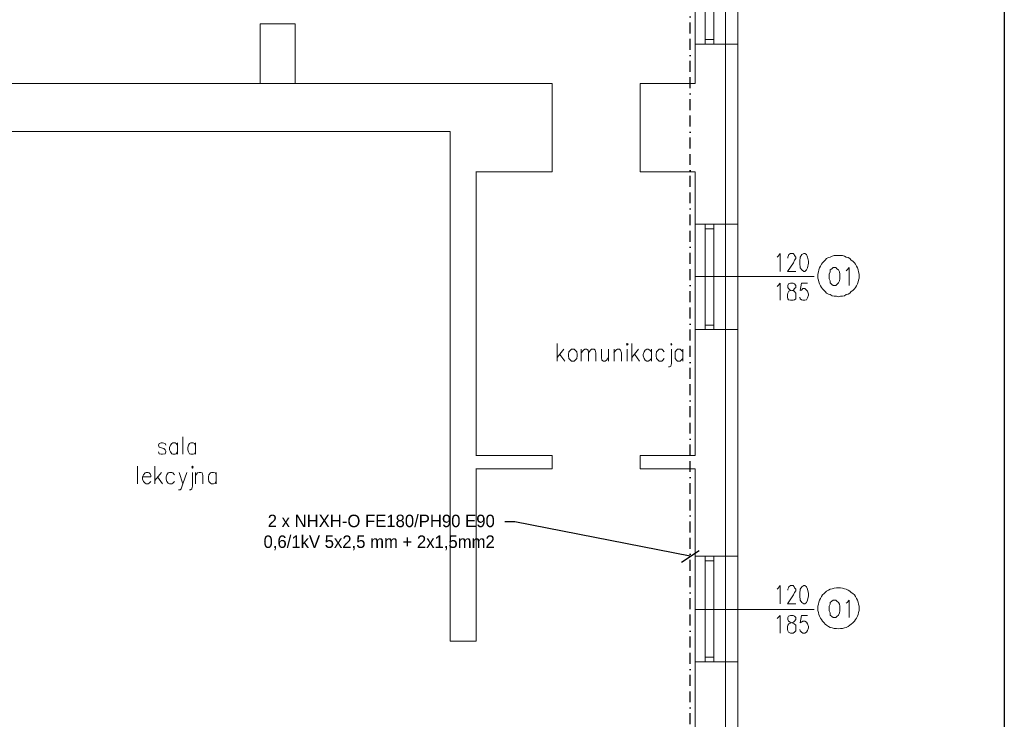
# Model space of a CAD drawing. Header units: centimetres. Extents: x -16053 to 7031, y -7778 to 254.
# Tile 115 of 256: x -11520 to -10395, y -1776 to -977. Entities that reach past the tile are written whole.
import ezdxf
from ezdxf import colors
from ezdxf.entities.mleader import LeaderData, LeaderLine
from ezdxf.math import Vec2, Vec3

# ---------------------------------------------------------------- set-up
doc = ezdxf.new("R2010")
doc.units = ezdxf.units.CM
doc.header["$MEASUREMENT"] = 0
doc.linetypes.add('BORDER', pattern=[1.75, 0.5, -0.25, 0.5, -0.25, 0, -0.25])
doc.layers.get('0').update_dxf_attribs({"linetype": 'CONTINUOUS'})
for name, color, linetype in [('ELEKTRYKA', 1, 'CONTINUOUS'), ('OPISY ELEKTRYCZNE', 120, 'CONTINUOUS'), ('POŁĄCZENIA', 5, 'CONTINUOUS')]:
    doc.layers.add(name, color=color, linetype=linetype)
doc.layers.add('konstrukcja', color=250, linetype='CONTINUOUS', lineweight=15)
doc.layers.add('T - opisy', color=250, linetype='CONTINUOUS', lineweight=13)

# ---------------------------------------------------------------- blocks, each defined once
blk = doc.blocks.new('_Oblique')
at = {"color": 0, "linetype": 'ByBlock', "lineweight": -2}
blk.add_line((-0.5, -0.5), (0.5, 0.5), dxfattribs=at)

msp = doc.modelspace()

# ---------------------------------------------------------------- linework, layer by layer
at = {"layer": 'ELEKTRYKA', "linetype": 'BORDER', "ltscale": 25}
msp.add_lwpolyline([(-12609.485, -6225.329), (-12624.977, -6225.329), (-12624.977, -6132.845), (-12409.881, -6132.845), (-12409.881, -5233.161), (-10738.414, -5233.161), (-10738.414, -4712.838), (-10694.447, -4712.838), (-10704.657, -4706.783), (-10752.032, -4706.783), (-10752.032, -3061.598), (-10703.907, -2995.998), (-10753.459, -2896.809), (-10753.459, -777.342), (-12488.499, -777.342), (-12488.499, -593.274), (-12615.893, -593.274), (-12615.893, -571.816)], dxfattribs=at)
at = {"layer": 'konstrukcja', "linetype": 'Continuous'}
for points in [[(-15638.641, -564.503), (-12486.132, -564.503), (-12486.132, -63.402), (-12486.132, -49.278), (-10713.023, -49.278), (-10698.899, -49.278), (-10698.899, -2695.694), (-10698.899, -2681.571), (-10462.328, -2681.571), (-10448.205, -2681.571), (-10448.205, -2749.835), (-10448.205, -2763.958), (-10462.328, -2763.958), (-10481.16, -2763.958), (-10481.16, -2855.762), (-10462.328, -2855.762), (-10448.205, -2855.762), (-10448.205, -2930.5), (-10448.205, -2944.623), (-10698.899, -2944.623), (-10698.899, -4582.965)], [(-10747.744, -884.338), (-10747.744, -1004.977)], [(-10713.023, -884.338), (-10713.023, -1004.977)], [(-10726.558, -999.681), (-10726.558, -889.634), (-10736.562, -889.634), (-10736.562, -999.681), (-10726.558, -999.681)], [(-11244.751, -981.702), (-11204.751, -981.702)], [(-10726.558, -999.681), (-10736.562, -999.681), (-10736.562, -1004.977), (-10726.558, -1004.977), (-10726.558, -999.681)], [(-10747.744, -1004.977), (-10747.744, -1049.702)], [(-10747.744, -1004.977), (-10713.023, -1004.977)], [(-10713.023, -1004.977), (-10713.023, -1210.358)], [(-10713.023, -1004.977), (-10698.899, -1004.977)], [(-11628.705, -1049.702), (-10961.368, -1049.702)], [(-10961.368, -1150.855), (-10911.347, -1150.855), (-10911.347, -1049.702), (-10961.368, -1049.702)], [(-10747.744, -1049.702), (-10810.716, -1049.702), (-10810.716, -1150.855), (-10747.744, -1150.855)], [(-11628.705, -1104.431), (-11027.867, -1104.431)], [(-11628.705, -1104.431), (-11027.867, -1104.431)], [(-11027.867, -1687.031), (-11027.867, -1104.431), (-11027.867, -1259.791)], [(-10998.442, -1150.855), (-10961.368, -1150.855)], [(-10997.854, -1474.588), (-10997.854, -1150.855), (-10997.854, -1259.791)], [(-10747.744, -1150.855), (-10747.744, -1210.358)], [(-10747.744, -1210.358), (-10747.744, -1330.998)], [(-10747.744, -1210.358), (-10713.023, -1210.358)], [(-10726.558, -1210.358), (-10736.562, -1210.358), (-10736.562, -1215.655), (-10726.558, -1215.655), (-10726.558, -1210.358)], [(-10713.023, -1210.358), (-10713.023, -1330.998)], [(-10713.023, -1210.358), (-10698.899, -1210.358)], [(-10726.558, -1325.702), (-10726.558, -1215.655), (-10736.562, -1215.655), (-10736.562, -1325.702), (-10726.558, -1325.702)], [(-10654.174, -1248.022), (-10652.997, -1246.845), (-10650.644, -1243.902), (-10650.644, -1264.499)], [(-10641.816, -1249.198), (-10641.816, -1248.022), (-10641.228, -1246.256), (-10640.639, -1245.079), (-10638.874, -1243.902), (-10635.931, -1243.902), (-10634.754, -1245.079), (-10634.166, -1246.256), (-10632.989, -1248.022), (-10632.989, -1249.787), (-10634.166, -1251.552), (-10635.343, -1254.495), (-10642.405, -1264.499), (-10632.989, -1264.499)], [(-10623.573, -1243.902), (-10625.927, -1245.079), (-10627.693, -1248.022), (-10628.281, -1252.729), (-10628.281, -1255.083), (-10627.693, -1260.38), (-10625.927, -1262.734), (-10623.573, -1264.499), (-10622.396, -1264.499), (-10620.631, -1262.734), (-10619.454, -1260.38), (-10618.277, -1255.083), (-10618.277, -1252.729), (-10619.454, -1248.022), (-10620.631, -1245.079), (-10622.396, -1243.902), (-10623.573, -1243.902)], [(-10584.145, -1246.256), (-10586.499, -1246.256), (-10588.853, -1246.256), (-10591.207, -1246.845), (-10593.56, -1248.022), (-10595.326, -1248.61), (-10597.68, -1249.787), (-10599.445, -1251.552), (-10600.622, -1252.729), (-10602.388, -1254.495), (-10603.565, -1256.26), (-10604.742, -1258.614), (-10605.919, -1260.38), (-10606.507, -1262.734), (-10607.096, -1265.088), (-10607.684, -1267.442), (-10607.684, -1269.795), (-10607.684, -1272.149), (-10607.096, -1274.503), (-10606.507, -1276.269), (-10605.919, -1278.623), (-10604.742, -1280.977), (-10603.565, -1282.742), (-10602.388, -1284.508), (-10600.622, -1286.273), (-10599.445, -1287.45), (-10597.68, -1289.215), (-10595.326, -1290.392), (-10593.56, -1290.981), (-10591.207, -1292.158), (-10588.853, -1292.746), (-10586.499, -1292.746), (-10584.145, -1293.335), (-10581.791, -1292.746), (-10579.437, -1292.746), (-10577.083, -1292.158), (-10575.317, -1290.981), (-10572.964, -1290.392), (-10571.198, -1289.215), (-10569.433, -1287.45), (-10567.667, -1286.273), (-10565.902, -1284.508), (-10564.725, -1282.742), (-10563.548, -1280.977), (-10562.371, -1278.623), (-10561.782, -1276.269), (-10561.194, -1274.503), (-10560.605, -1272.149), (-10560.605, -1269.795), (-10560.605, -1267.442), (-10561.194, -1265.088), (-10561.782, -1262.734), (-10562.371, -1260.38), (-10563.548, -1258.614), (-10564.725, -1256.26), (-10565.902, -1254.495), (-10567.667, -1252.729), (-10569.433, -1251.552), (-10571.198, -1249.787), (-10572.964, -1248.61), (-10575.317, -1248.022), (-10577.083, -1246.845), (-10579.437, -1246.256), (-10581.791, -1246.256), (-10584.145, -1246.256)], [(-10590.03, -1259.791), (-10591.795, -1261.557), (-10593.56, -1262.734), (-10593.56, -1265.088), (-10594.737, -1267.442), (-10594.737, -1272.738), (-10593.56, -1275.092), (-10593.56, -1277.446), (-10591.795, -1279.211), (-10590.03, -1280.388), (-10587.087, -1280.388), (-10585.91, -1279.211), (-10584.145, -1277.446), (-10582.968, -1275.092), (-10582.379, -1272.738), (-10582.379, -1267.442), (-10582.968, -1265.088), (-10584.145, -1262.734), (-10585.91, -1261.557), (-10587.087, -1259.791), (-10590.03, -1259.791)], [(-10575.317, -1263.911), (-10574.14, -1262.734), (-10571.787, -1259.791), (-10571.787, -1280.388)], [(-10611.804, -1270.384), (-10747.744, -1270.384)], [(-10654.174, -1281.565), (-10652.997, -1280.388), (-10650.644, -1278.034), (-10650.644, -1297.454)], [(-10638.874, -1278.034), (-10641.228, -1278.623), (-10641.816, -1280.388), (-10641.816, -1282.742), (-10641.228, -1283.919), (-10639.462, -1285.685), (-10637.108, -1286.273), (-10634.754, -1286.862), (-10632.989, -1289.215), (-10632.989, -1290.981), (-10632.989, -1293.923), (-10632.989, -1295.689), (-10634.166, -1296.866), (-10635.931, -1297.454), (-10638.874, -1297.454), (-10641.228, -1296.866), (-10641.816, -1295.689), (-10642.405, -1293.923), (-10642.405, -1290.981), (-10641.816, -1289.215), (-10640.639, -1286.862), (-10638.285, -1286.273), (-10635.343, -1285.685), (-10634.166, -1283.919), (-10632.989, -1282.742), (-10632.989, -1280.388), (-10634.166, -1278.623), (-10635.931, -1278.034), (-10638.874, -1278.034)], [(-10619.454, -1278.034), (-10626.516, -1278.034), (-10627.693, -1286.273), (-10626.516, -1285.685), (-10624.75, -1283.919), (-10622.396, -1283.919), (-10620.631, -1285.685), (-10619.454, -1286.862), (-10618.277, -1290.392), (-10618.277, -1291.569), (-10619.454, -1294.512), (-10620.631, -1296.866), (-10622.396, -1297.454), (-10624.75, -1297.454), (-10626.516, -1296.866), (-10627.693, -1295.689), (-10628.281, -1293.923)], [(-10726.558, -1325.702), (-10736.562, -1325.702), (-10736.562, -1330.998), (-10726.558, -1330.998), (-10726.558, -1325.702)], [(-10747.744, -1330.998), (-10747.744, -1474.588)], [(-10747.744, -1330.998), (-10713.023, -1330.998)], [(-10713.023, -1589.931), (-10713.023, -1330.998)], [(-10713.023, -1330.998), (-10698.899, -1330.998)], [(-10905.542, -1366.872), (-10905.542, -1346.863)], [(-10826.097, -1347.452), (-10825.508, -1348.629), (-10824.331, -1347.452), (-10825.508, -1346.863), (-10826.097, -1347.452)], [(-10820.212, -1366.872), (-10820.212, -1346.863)], [(-10775.487, -1347.452), (-10774.899, -1348.629), (-10774.31, -1347.452), (-10774.899, -1346.863), (-10775.487, -1347.452)], [(-10897.892, -1353.337), (-10905.542, -1362.753)], [(-10902.6, -1359.222), (-10896.715, -1366.872)], [(-10889.065, -1353.337), (-10890.242, -1354.514), (-10892.007, -1356.279), (-10892.596, -1359.222), (-10892.596, -1360.987), (-10892.007, -1363.93), (-10890.242, -1365.695), (-10889.065, -1366.872), (-10886.122, -1366.872), (-10884.945, -1365.695), (-10883.18, -1363.93), (-10882.591, -1360.987), (-10882.591, -1359.222), (-10883.18, -1356.279), (-10884.945, -1354.514), (-10886.122, -1353.337), (-10889.065, -1353.337)], [(-10877.884, -1366.872), (-10877.884, -1353.337)], [(-10877.884, -1357.456), (-10875.53, -1354.514), (-10873.764, -1353.337), (-10871.999, -1353.337), (-10870.233, -1354.514), (-10869.645, -1357.456), (-10869.645, -1366.872)], [(-10869.645, -1357.456), (-10867.291, -1354.514), (-10866.114, -1353.337), (-10863.171, -1353.337), (-10861.994, -1354.514), (-10861.406, -1357.456), (-10861.406, -1366.872)], [(-10854.933, -1353.337), (-10854.933, -1362.753), (-10854.344, -1365.695), (-10852.579, -1366.872), (-10850.813, -1366.872), (-10849.048, -1365.695), (-10846.694, -1362.753)], [(-10846.694, -1353.337), (-10846.694, -1366.872)], [(-10840.809, -1357.456), (-10838.455, -1354.514), (-10836.69, -1353.337), (-10834.336, -1353.337), (-10833.159, -1354.514), (-10831.982, -1357.456), (-10831.982, -1366.872)], [(-10840.22, -1366.872), (-10840.22, -1353.337)], [(-10825.508, -1353.337), (-10825.508, -1366.872)], [(-10812.562, -1353.337), (-10820.212, -1362.753)], [(-10816.681, -1359.222), (-10811.385, -1366.872)], [(-10797.85, -1356.279), (-10799.615, -1354.514), (-10801.38, -1353.337), (-10803.146, -1353.337), (-10804.911, -1354.514), (-10806.088, -1356.279), (-10807.265, -1359.222), (-10807.265, -1360.987), (-10806.088, -1363.93), (-10804.911, -1365.695), (-10803.146, -1366.872), (-10801.38, -1366.872), (-10799.615, -1365.695), (-10797.85, -1363.93)], [(-10797.85, -1353.337), (-10797.85, -1366.872)], [(-10783.137, -1356.279), (-10784.903, -1354.514), (-10786.08, -1353.337), (-10789.022, -1353.337), (-10790.199, -1354.514), (-10791.965, -1356.279), (-10792.553, -1359.222), (-10792.553, -1360.987), (-10791.965, -1363.93), (-10790.199, -1365.695), (-10789.022, -1366.872), (-10786.08, -1366.872), (-10784.903, -1365.695), (-10783.137, -1363.93)], [(-10774.899, -1353.337), (-10774.899, -1369.814), (-10775.487, -1372.757), (-10777.253, -1373.345), (-10778.43, -1373.345)], [(-10761.952, -1356.279), (-10763.717, -1354.514), (-10764.894, -1353.337), (-10767.837, -1353.337), (-10769.014, -1354.514), (-10770.779, -1356.279), (-10770.779, -1359.222), (-10770.779, -1360.987), (-10770.779, -1363.93), (-10769.014, -1365.695), (-10767.837, -1366.872), (-10764.894, -1366.872), (-10763.717, -1365.695), (-10761.952, -1363.93)], [(-10761.952, -1353.337), (-10761.952, -1366.872)], [(-11352.706, -1462.818), (-11353.294, -1461.053), (-11356.237, -1460.465), (-11358.002, -1460.465), (-11360.356, -1461.053), (-11360.945, -1462.818), (-11360.356, -1465.172), (-11359.179, -1465.761), (-11355.06, -1466.938), (-11353.294, -1468.115), (-11352.706, -1469.88), (-11352.706, -1470.469), (-11353.294, -1472.823), (-11356.237, -1473.411), (-11358.002, -1473.411), (-11360.356, -1472.823), (-11360.945, -1470.469)], [(-11339.171, -1462.818), (-11340.936, -1461.053), (-11342.113, -1460.465), (-11344.467, -1460.465), (-11345.644, -1461.053), (-11347.41, -1462.818), (-11348.587, -1465.761), (-11348.587, -1468.115), (-11347.41, -1470.469), (-11345.644, -1472.823), (-11344.467, -1473.411), (-11342.113, -1473.411), (-11340.936, -1472.823), (-11339.171, -1470.469)], [(-11339.171, -1460.465), (-11339.171, -1473.411)], [(-11333.286, -1473.411), (-11333.286, -1453.403)], [(-11318.574, -1462.818), (-11319.751, -1461.053), (-11321.516, -1460.465), (-11323.87, -1460.465), (-11325.636, -1461.053), (-11326.813, -1462.818), (-11327.401, -1465.761), (-11327.401, -1468.115), (-11326.813, -1470.469), (-11325.636, -1472.823), (-11323.87, -1473.411), (-11321.516, -1473.411), (-11319.751, -1472.823), (-11318.574, -1470.469)], [(-11318.574, -1460.465), (-11318.574, -1473.411)], [(-10998.442, -1474.588), (-10911.347, -1474.588)], [(-10911.347, -1474.588), (-10911.347, -1489.889)], [(-10810.716, -1474.588), (-10810.716, -1489.889)], [(-10810.716, -1474.588), (-10747.744, -1474.588)], [(-11385.073, -1506.955), (-11385.073, -1486.946)], [(-11379.188, -1499.305), (-11369.772, -1499.305), (-11369.772, -1497.539), (-11370.36, -1495.774), (-11371.537, -1494.597), (-11372.714, -1494.008), (-11375.068, -1494.008), (-11376.245, -1494.597), (-11378.011, -1496.951), (-11379.188, -1499.305), (-11379.188, -1501.658), (-11378.011, -1504.601), (-11376.245, -1506.366), (-11375.068, -1506.955), (-11372.714, -1506.955), (-11371.537, -1506.366), (-11369.772, -1504.601)], [(-11365.064, -1506.955), (-11365.064, -1486.946)], [(-11357.414, -1494.008), (-11365.064, -1503.424)], [(-11342.702, -1496.951), (-11344.467, -1494.597), (-11345.644, -1494.008), (-11348.587, -1494.008), (-11349.764, -1494.597), (-11351.529, -1496.951), (-11352.117, -1499.305), (-11352.117, -1501.658), (-11351.529, -1504.601), (-11349.764, -1506.366), (-11348.587, -1506.955), (-11345.644, -1506.955), (-11344.467, -1506.366), (-11342.702, -1504.601)], [(-11337.405, -1494.008), (-11333.286, -1506.955), (-11328.578, -1494.008)], [(-11322.105, -1494.008), (-11322.105, -1509.897), (-11322.693, -1512.84), (-11324.459, -1514.017), (-11325.636, -1514.017)], [(-11322.693, -1488.123), (-11322.105, -1489.3), (-11321.516, -1488.123), (-11322.105, -1486.946), (-11322.693, -1488.123)], [(-11318.574, -1506.955), (-11318.574, -1494.008)], [(-11318.574, -1497.539), (-11316.22, -1494.597), (-11314.454, -1494.008), (-11312.689, -1494.008), (-11310.924, -1494.597), (-11310.335, -1497.539), (-11310.335, -1506.955)], [(-11295.034, -1496.951), (-11296.211, -1494.597), (-11297.977, -1494.008), (-11300.331, -1494.008), (-11301.508, -1494.597), (-11303.273, -1496.951), (-11303.862, -1499.305), (-11303.862, -1501.658), (-11303.273, -1504.601), (-11301.508, -1506.366), (-11300.331, -1506.955), (-11297.977, -1506.955), (-11296.211, -1506.366), (-11295.034, -1504.601)], [(-11295.034, -1494.008), (-11295.034, -1506.955)], [(-10911.347, -1489.889), (-10998.442, -1489.889)], [(-10997.854, -1489.889), (-10997.854, -1687.031)], [(-10747.744, -1489.889), (-10810.716, -1489.889)], [(-10747.744, -1489.889), (-10747.744, -1589.931)], [(-11362.122, -1499.305), (-11356.237, -1506.955)], [(-11333.286, -1506.955), (-11335.051, -1512.84), (-11336.228, -1514.017), (-11337.994, -1514.017)], [(-10747.744, -1589.931), (-10747.744, -1710.571)], [(-10747.744, -1589.931), (-10713.023, -1589.931)], [(-10726.558, -1589.931), (-10736.562, -1589.931), (-10736.562, -1595.228), (-10726.558, -1595.228), (-10726.558, -1589.931)], [(-10726.558, -1705.274), (-10726.558, -1595.228), (-10736.562, -1595.228), (-10736.562, -1705.274), (-10726.558, -1705.274)], [(-10713.023, -1589.931), (-10713.023, -1710.571)], [(-10713.023, -1589.931), (-10698.899, -1589.931)], [(-10699.488, -1589.931), (-10698.899, -1589.931)], [(-10654.174, -1627.594), (-10652.997, -1626.417), (-10650.644, -1623.475), (-10650.644, -1644.072)], [(-10641.816, -1628.771), (-10641.816, -1627.594), (-10641.228, -1625.829), (-10640.639, -1624.652), (-10638.874, -1623.475), (-10635.931, -1623.475), (-10634.754, -1624.652), (-10634.166, -1625.829), (-10632.989, -1627.594), (-10632.989, -1629.36), (-10634.166, -1631.125), (-10635.343, -1634.068), (-10642.405, -1644.072), (-10632.989, -1644.072)], [(-10623.573, -1623.475), (-10625.927, -1624.652), (-10627.693, -1627.594), (-10628.281, -1632.302), (-10628.281, -1635.245), (-10627.693, -1639.952), (-10625.927, -1642.895), (-10623.573, -1644.072), (-10622.396, -1644.072), (-10620.631, -1642.895), (-10619.454, -1639.952), (-10618.277, -1635.245), (-10618.277, -1632.302), (-10619.454, -1627.594), (-10620.631, -1624.652), (-10622.396, -1623.475), (-10623.573, -1623.475)], [(-10584.145, -1625.829), (-10586.499, -1625.829), (-10588.853, -1626.417), (-10591.207, -1627.006), (-10593.56, -1627.594), (-10595.326, -1628.771), (-10597.68, -1629.948), (-10599.445, -1631.125), (-10600.622, -1632.302), (-10602.388, -1634.068), (-10603.565, -1635.833), (-10604.742, -1638.187), (-10605.919, -1639.952), (-10606.507, -1642.306), (-10607.096, -1644.66), (-10607.684, -1647.014), (-10607.684, -1649.368), (-10607.684, -1651.722), (-10607.096, -1654.076), (-10606.507, -1656.43), (-10605.919, -1658.195), (-10604.742, -1660.549), (-10603.565, -1662.315), (-10602.388, -1664.08), (-10600.622, -1665.846), (-10599.445, -1667.611), (-10597.68, -1668.788), (-10595.326, -1669.965), (-10593.56, -1671.142), (-10591.207, -1671.731), (-10588.853, -1672.319), (-10586.499, -1672.319), (-10584.145, -1672.908), (-10581.791, -1672.319), (-10579.437, -1672.319), (-10577.083, -1671.731), (-10575.317, -1671.142), (-10572.964, -1669.965), (-10571.198, -1668.788), (-10569.433, -1667.611), (-10567.667, -1665.846), (-10565.902, -1664.08), (-10564.725, -1662.315), (-10563.548, -1660.549), (-10562.371, -1658.195), (-10561.782, -1656.43), (-10561.194, -1654.076), (-10560.605, -1651.722), (-10560.605, -1649.368), (-10560.605, -1647.014), (-10561.194, -1644.66), (-10561.782, -1642.306), (-10562.371, -1639.952), (-10563.548, -1638.187), (-10564.725, -1635.833), (-10565.902, -1634.068), (-10567.667, -1632.302), (-10569.433, -1631.125), (-10571.198, -1629.948), (-10572.964, -1628.771), (-10575.317, -1627.594), (-10577.083, -1627.006), (-10579.437, -1626.417), (-10581.791, -1625.829), (-10584.145, -1625.829)], [(-10590.03, -1639.952), (-10591.795, -1641.129), (-10593.56, -1642.895), (-10593.56, -1644.66), (-10594.737, -1647.014), (-10594.737, -1652.311), (-10593.56, -1654.665), (-10593.56, -1657.018), (-10591.795, -1658.784), (-10590.03, -1659.961), (-10587.087, -1659.961), (-10585.91, -1658.784), (-10584.145, -1657.018), (-10582.968, -1654.665), (-10582.379, -1652.311), (-10582.379, -1647.014), (-10582.968, -1644.66), (-10584.145, -1642.895), (-10585.91, -1641.129), (-10587.087, -1639.952), (-10590.03, -1639.952)], [(-10575.317, -1643.483), (-10574.14, -1642.895), (-10571.787, -1639.952), (-10571.787, -1659.961)], [(-10611.804, -1650.545), (-10747.744, -1650.545)], [(-10654.174, -1661.138), (-10652.997, -1659.961), (-10650.644, -1657.607), (-10650.644, -1677.615)], [(-10638.874, -1657.607), (-10641.228, -1658.195), (-10641.816, -1659.961), (-10641.816, -1662.315), (-10641.228, -1664.08), (-10639.462, -1665.257), (-10637.108, -1665.846), (-10634.754, -1667.023), (-10632.989, -1668.788), (-10632.989, -1670.554), (-10632.989, -1673.496), (-10632.989, -1675.262), (-10634.166, -1676.438), (-10635.931, -1677.615), (-10638.874, -1677.615), (-10641.228, -1676.438), (-10641.816, -1675.262), (-10642.405, -1673.496), (-10642.405, -1670.554), (-10641.816, -1668.788), (-10640.639, -1667.023), (-10638.285, -1665.846), (-10635.343, -1665.257), (-10634.166, -1664.08), (-10632.989, -1662.315), (-10632.989, -1659.961), (-10634.166, -1658.195), (-10635.931, -1657.607), (-10638.874, -1657.607)], [(-10619.454, -1657.607), (-10626.516, -1657.607), (-10627.693, -1665.846), (-10626.516, -1665.257), (-10624.75, -1664.08), (-10622.396, -1664.08), (-10620.631, -1665.257), (-10619.454, -1667.023), (-10618.277, -1669.965), (-10618.277, -1671.731), (-10619.454, -1674.673), (-10620.631, -1676.438), (-10622.396, -1677.615), (-10624.75, -1677.615), (-10626.516, -1676.438), (-10627.693, -1675.262), (-10628.281, -1673.496)], [(-10997.854, -1687.031), (-11027.867, -1687.031)], [(-10726.558, -1705.274), (-10736.562, -1705.274), (-10736.562, -1710.571), (-10726.558, -1710.571), (-10726.558, -1705.274)], [(-10747.744, -1710.571), (-10747.744, -1859.457)], [(-10747.744, -1710.571), (-10713.023, -1710.571)], [(-10713.023, -1710.571), (-10713.023, -1859.457)], [(-10713.023, -1710.571), (-10698.899, -1710.571)]]:
    msp.add_lwpolyline(points, dxfattribs=at)
at = {"layer": 'OPISY ELEKTRYCZNE', "linetype": 'ByBlock'}
msp.add_lwpolyline([(-16053.303, 208.272), (-10394.63, 208.272), (-10394.63, -7195.77), (-16053.303, -7195.77)], close=True, dxfattribs=at)
at = {"layer": 'T - opisy'}
for p, q in [((-11244.751, -981.702), (-11244.751, -1049.702)), ((-11204.751, -981.702), (-11204.751, -1049.702))]:
    msp.add_line(p, q, dxfattribs=at)

# ---------------------------------------------------------------- leaders
at = {"layer": 'POŁĄCZENIA'}
ml = msp.add_multileader_mtext('Standard', dxfattribs=at)
ml.set_content('2 x NHXH-O FE180/PH90 E90\\P0,6/1kV 5x2,5 mm + 2x1,5mm2', color=256)
ml.set_leader_properties()
ml.set_arrow_properties(name='OBLIQUE')
ml.build(insert=Vec2(0, 0))
ml.multileader.update_dxf_attribs({"dogleg_length": 11.4, "arrow_head_size": 17.1})
ctx = ml.context
ctx.base_point, ctx.char_height, ctx.arrow_head_size, ctx.landing_gap_size, ctx.plane_origin = Vec3(-11339.647, -1550.679), 14.25, 17.1, 11.4, Vec3(-10877.704, -753.385)
ctx.text_align_type = 2
notes = []
notes.append((ctx, [(2, (1, 1, 0), (-10953.947, -1550.679), (-1, 0), 11.4, [(3, [(-10753.459, -1589.931)], 0, []), (6, [(-10753.459, -1589.931)], 0, []), (0, [(-10753.459, -1589.931)], 0, []), (1, [(-10753.459, -1589.931)], 0, []), (2, [(-10753.459, -1589.931)], 0, [])])]))
ctx.mtext.insert, ctx.mtext.alignment, ctx.mtext.flow_direction = Vec3(-10976.747, -1542.367), 3, 5
for ctx, leaders in notes:
    for number, flags, end, landing, length, lines in leaders:
        leader = LeaderData()
        leader.index, (leader.has_last_leader_line, leader.has_dogleg_vector, leader.attachment_direction) = number, flags
        leader.last_leader_point, leader.dogleg_vector, leader.dogleg_length = Vec3(end), Vec3(landing), length
        for number, points, colour, breaks in lines:
            line = LeaderLine()
            line.index, line.vertices, line.color, line.breaks = number, Vec3.list(points), colors.encode_raw_color(colour), breaks
            leader.lines.append(line)
        ctx.leaders.append(leader)

doc.saveas('drawing.dxf')
